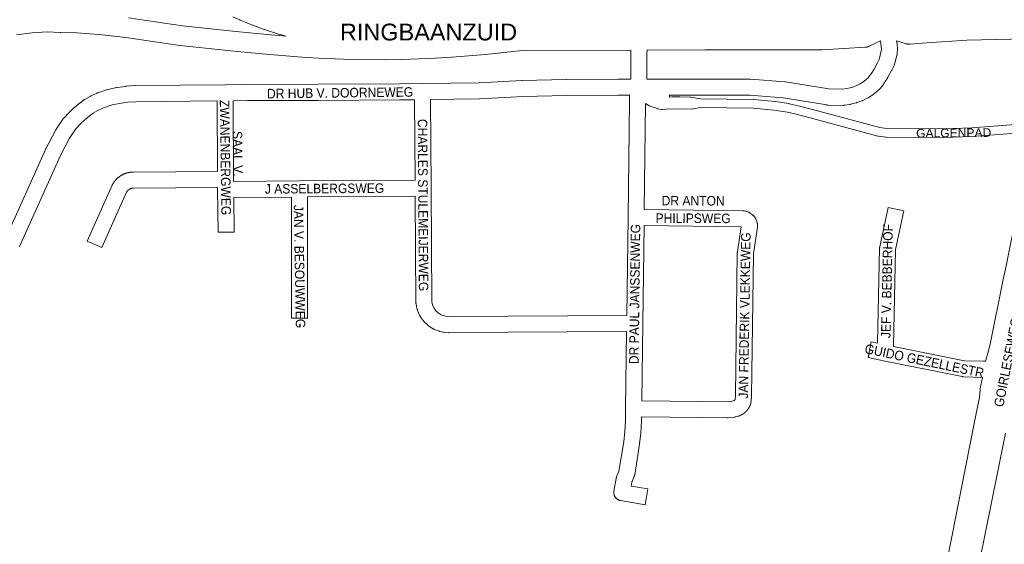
# Model space of a CAD drawing. Header units: metres. Extents: x 123819 to 142731, y 393440 to 405763.
# Tile 86 of 256: x 131790 to 132588, y 394624 to 395049. Entities that reach past the tile are written whole.
import ezdxf
from ezdxf.enums import TextEntityAlignment as Align

# ---------------------------------------------------------------- set-up
doc = ezdxf.new("R2010")
doc.units = ezdxf.units.M
doc.header["$MEASUREMENT"] = 0
for name, color, linetype, lineweight in [('gs-anno-wegen algemeen tekst', 7, 'Continuous', 0), ('gs-knt-aanvullende hoofdweg', 7, 'Continuous', 0), ('gs-knt-fietspaden', 7, 'Continuous', 0), ('gs-knt-hoofdweg', 7, 'Continuous', 0), ('gs-knt-wegen algemeen', 7, 'Continuous', 0)]:
    doc.layers.add(name, color=color, linetype=linetype, lineweight=lineweight)
doc.styles.add('1.25mm', font='arial.ttf', dxfattribs={"height": 0.002})
doc.styles.add('Style-Arial', font='arial.ttf')

msp = doc.modelspace()

# ---------------------------------------------------------------- linework, layer by layer
at = {"layer": 'gs-knt-aanvullende hoofdweg', "color": 7, "linetype": 'Continuous', "flags": 128}
for points in [[(132572.76, 394772.04), (132573.05, 394773.54), (132573.1, 394773.77), (132573.16, 394774), (132573.23, 394774.23), (132574.63, 394778.68), (132576.51, 394785.86), (132586.99, 394838.21), (132587.02, 394838.39), (132588.95, 394846.78), (132608.39, 394943.38), (132608.7, 394949.32), (132608.44, 394956.99), (132608.39, 394957.63)], [(132491.54, 394407.58), (132493.69, 394414.84), (132493.78, 394415.11), (132493.87, 394415.37), (132493.98, 394415.62), (132494.09, 394415.87), (132504.05, 394436.05), (132508.08, 394452.23), (132514.38, 394479.4), (132523.5, 394521.74), (132545.03, 394628.37), (132564.08, 394724.32), (132564.08, 394724.35), (132567.89, 394743.05), (132568.29, 394749.1), (132568.32, 394749.38), (132568.35, 394749.65), (132568.4, 394749.93), (132570.19, 394759.03)], [(132588.88, 394713.87), (132587.79, 394708.5), (132547.83, 394510.83), (132546.13, 394502.44), (132546.12, 394502.37), (132543.76, 394491.83), (132535.8, 394456.25), (132535.79, 394456.21), (132529.05, 394427.67), (132529.44, 394426.07), (132529.61, 394425.39), (132529.65, 394425.23), (132529.68, 394425.08), (132529.7, 394424.92), (132529.71, 394424.77), (132529.72, 394424.61), (132529.74, 394423.4)]]:
    msp.add_lwpolyline(points, dxfattribs=at)
at = {"layer": 'gs-knt-fietspaden', "color": 7, "linetype": 'Continuous', "flags": 128}
for points in [[(132316.48, 394987.68), (132316.48, 394987.56), (132316.5, 394987.43), (132316.69, 394986.33), (132316.89, 394986.13), (132318.49, 394986.2), (132318.63, 394986.2), (132324.82, 394986.2), (132324.89, 394986.2), (132333.35, 394986.01), (132333.48, 394986.01), (132333.61, 394986), (132333.75, 394985.98), (132333.88, 394985.96), (132341.82, 394984.56), (132384.62, 394984.09), (132384.76, 394984.08), (132384.9, 394984.07), (132401.9, 394982.53), (132402, 394982.52), (132402.1, 394982.51), (132413.3, 394980.81), (132413.45, 394980.78), (132413.59, 394980.75), (132420.75, 394979.06), (132420.78, 394979.05), (132432.4, 394976.16), (132432.47, 394976.15), (132487.05, 394961.39), (132492.73, 394960.63), (132538.65, 394960.29), (132561.44, 394961.14), (132607.59, 394964.61)], [(132608.39, 394957.63), (132561.9, 394954.13), (132561.77, 394954.13), (132538.83, 394953.28), (132538.67, 394953.27), (132492.45, 394953.61), (132492.3, 394953.61), (132492.16, 394953.62), (132492.01, 394953.64), (132485.89, 394954.47), (132485.74, 394954.49), (132485.59, 394954.52), (132485.44, 394954.56), (132430.68, 394969.36), (132419.11, 394972.23), (132412.11, 394973.89), (132401.16, 394975.55), (132384.41, 394977.07), (132341.77, 394977.54), (132336.1, 394976.57), (132335.97, 394976.55), (132335.83, 394976.54), (132335.7, 394976.53), (132335.56, 394976.52), (132313.93, 394976.2), (132310.95, 394976.09), (132310.8, 394976.09), (132310.66, 394976.09), (132310.51, 394976.1), (132310.36, 394976.12), (132310.22, 394976.14), (132307.2, 394976.67), (132307.03, 394976.7), (132306.86, 394976.74), (132306.7, 394976.79), (132303.43, 394977.87), (132303.33, 394977.9), (132300.17, 394979.05), (132300.03, 394979.1), (132299.9, 394979.16), (132299.77, 394979.22), (132299.65, 394979.29), (132299.53, 394979.36), (132299.3, 394979.5), (132297.19, 394980.79)]]:
    msp.add_lwpolyline(points, dxfattribs=at)
at = {"layer": 'gs-knt-hoofdweg', "color": 7, "linetype": 'Continuous', "flags": 128}
for points in [[(131878.29, 395050.25), (131921.92, 395043.89), (131967.99, 395038.9), (131991.05, 395036.7), (132006.07, 395035.47)], [(132006.07, 395035.47), (132001.1, 395036.73), (132000.85, 395036.8), (132000.61, 395036.87), (131988.54, 395040.75), (131988.34, 395040.81), (131988.15, 395040.88), (131974.59, 395046.02), (131974.29, 395046.14), (131968.64, 395048.54), (131968.4, 395048.65), (131962.84, 395051.24)], [(132197.51, 395023.78), (132167.38, 395020.61), (132167.2, 395020.6), (132140.49, 395018.39), (132140.32, 395018.38), (132126.94, 395017.58), (132126.76, 395017.57), (132099.99, 395016.56), (132099.81, 395016.56), (132086.41, 395016.36), (132086.23, 395016.36), (132059.44, 395016.55), (132059.26, 395016.55), (132045.87, 395016.95), (132045.75, 395016.95), (132032.36, 395017.55), (132032.24, 395017.56), (132018.87, 395018.36), (132018.69, 395018.37), (131989.69, 395020.74), (131989.58, 395020.75), (131966.42, 395022.96), (131966.32, 395022.97), (131920.05, 395027.98), (131919.76, 395028.01), (131876.14, 395034.37), (131854.42, 395036.68), (131836.22, 395038.16), (131823.41, 395038.35), (131823.2, 395038.36), (131822.99, 395038.37), (131812.48, 395039.07), (131800.18, 395038.25), (131787.67, 395036.64)], [(132487.47, 395031.65), (132478.48, 395027.3), (132478.16, 395027.16), (132477.84, 395027.02), (132477.51, 395026.91), (132477.17, 395026.8), (132476.83, 395026.72), (132476.49, 395026.64), (132476.14, 395026.58), (132475.8, 395026.54), (132475.45, 395026.51), (132440.19, 395024.5), (132439.96, 395024.49), (132439.73, 395024.48), (132345.37, 395024.46), (132298.39, 395024.24)], [(132605.05, 395033.26), (132557.59, 395032.21), (132524.86, 395030.02), (132511.56, 395028.93), (132511.17, 395028.9), (132510.78, 395028.9), (132510.39, 395028.92), (132510, 395028.95), (132509.61, 395029), (132509.23, 395029.08), (132508.85, 395029.17), (132508.47, 395029.28), (132500.65, 395031.77)], [(132197.52, 395023.78), (132197.52, 395023.78), (132197.51, 395023.78), (132197.51, 395023.78)], [(132197.52, 395023.78), (132197.52, 395023.78), (132197.51, 395023.78), (132197.51, 395023.78)], [(132285.36, 395024.18), (132197.52, 395023.78)]]:
    msp.add_lwpolyline(points, dxfattribs=at)
at = {"layer": 'gs-knt-wegen algemeen', "color": 7, "linetype": 'Continuous', "flags": 128}
for points in [[(132298.26, 395000.64), (132312.74, 395000.71), (132312.78, 395000.71), (132312.97, 395000.71), (132381.85, 395000.58), (132382.1, 395000.58), (132382.35, 395000.56), (132410.04, 394998.38), (132410.3, 394998.35), (132410.57, 394998.32), (132445.64, 394992.65), (132456.81, 394992.39), (132460.39, 394992.94), (132464.29, 394993.97), (132467.84, 394995.21), (132471.16, 394996.87), (132473.97, 394998.7), (132476.32, 395000.6), (132477.49, 395001.65), (132478.74, 395003.2), (132479.95, 395005.02), (132482.36, 395008.81), (132485.14, 395013.71), (132486.44, 395016.53), (132488.22, 395023.61), (132488.36, 395025.25), (132488.2, 395027.21), (132487.47, 395031.65)], [(132500.65, 395031.77), (132501.09, 395029.05), (132501.13, 395028.78), (132501.16, 395028.51), (132501.38, 395025.76), (132501.39, 395025.5), (132501.4, 395025.24), (132501.39, 395024.98), (132501.38, 395024.72), (132501.16, 395022.02), (132501.13, 395021.76), (132501.09, 395021.49), (132501.04, 395021.22), (132500.98, 395020.96), (132498.92, 395012.77), (132498.84, 395012.48), (132498.75, 395012.19), (132498.64, 395011.91), (132498.52, 395011.63), (132496.85, 395008.01), (132496.73, 395007.76), (132496.6, 395007.51), (132493.6, 395002.24), (132493.52, 395002.1), (132493.43, 395001.96), (132490.9, 394997.98), (132490.82, 394997.86), (132489.41, 394995.74), (132489.24, 394995.5), (132489.07, 394995.27), (132487.32, 394993.09), (132487.15, 394992.89), (132486.97, 394992.7), (132486.8, 394992.52), (132486.79, 394992.52), (132486.79, 394992.52)], [(132285.24, 395000.59), (132285.26, 395007.03), (132285.31, 395021.06), (132285.31, 395021.16), (132285.36, 395024.18)], [(132298.39, 395024.24), (132298.32, 395020.97), (132298.26, 395000.64)], [(131778.09, 394870.28), (131811.34, 394944.22), (131811.42, 394944.4), (131811.51, 394944.58), (131819.16, 394959.12), (131819.28, 394959.34), (131819.41, 394959.56), (131821.65, 394963.12), (131821.8, 394963.34), (131825.18, 394968.27), (131825.34, 394968.48), (131825.5, 394968.68), (131825.67, 394968.88), (131825.84, 394969.08), (131830.17, 394973.6), (131830.4, 394973.82), (131834.11, 394977.34), (131834.26, 394977.49), (131834.42, 394977.62), (131838.18, 394980.75), (131838.32, 394980.86), (131838.47, 394980.97), (131842.22, 394983.75), (131842.43, 394983.9), (131842.65, 394984.04), (131842.87, 394984.17), (131847.23, 394986.66), (131847.42, 394986.77), (131847.62, 394986.86), (131852.63, 394989.29), (131852.89, 394989.41), (131853.16, 394989.52), (131853.43, 394989.61), (131861.25, 394992.19), (131861.46, 394992.26), (131861.68, 394992.32), (131861.89, 394992.37), (131868.45, 394993.81), (131868.74, 394993.87), (131869.04, 394993.91), (131876.09, 394994.8), (131876.41, 394994.83), (131883.47, 394995.37), (131883.68, 394995.39), (131883.9, 394995.39), (131956.48, 394996.1), (131974.47, 394996.29), (131974.52, 394996.29), (132031.95, 394996.46), (132097.93, 394996.82), (132116.45, 394997.04), (132162.44, 394997.62), (132197.04, 394999.58), (132197.26, 394999.59), (132232.99, 395000.39), (132233.12, 395000.4), (132275, 395000.54), (132285.24, 395000.59)], [(132486.79, 394992.52), (132486.6, 394992.34), (132484.91, 394990.81), (132484.78, 394990.69), (132484.63, 394990.57), (132481.88, 394988.36), (132481.71, 394988.22), (132481.54, 394988.1), (132481.36, 394987.98), (132477.96, 394985.76), (132477.75, 394985.63), (132477.53, 394985.5), (132477.31, 394985.38), (132473.28, 394983.38), (132473.03, 394983.26), (132472.78, 394983.15), (132472.52, 394983.05), (132468.34, 394981.6), (132468.1, 394981.52), (132467.86, 394981.45), (132463.38, 394980.27), (132463.16, 394980.21), (132462.93, 394980.17), (132462.71, 394980.13), (132458.22, 394979.44), (132457.94, 394979.4), (132457.66, 394979.37), (132457.37, 394979.36), (132457.08, 394979.36), (132444.89, 394979.64), (132444.6, 394979.66), (132444.3, 394979.68), (132444, 394979.72), (132408.75, 394985.42), (132381.58, 394987.56), (132316.48, 394987.68)], [(131950.07, 394983.02), (131884.25, 394982.37), (131877.56, 394981.86), (131870.96, 394981.03), (131865.01, 394979.72), (131857.92, 394977.38), (131853.49, 394975.24), (131849.65, 394973.05), (131846.36, 394970.62), (131842.91, 394967.75), (131839.47, 394964.49), (131835.61, 394960.46), (131832.6, 394956.07), (131830.56, 394952.84), (131823.13, 394938.7), (131789.98, 394864.98)], [(132110.06, 394983.94), (132098.07, 394983.8), (132098.03, 394983.8), (132032, 394983.44), (131974.59, 394983.27), (131963.09, 394983.15)], [(131963.09, 394983.15), (131963.49, 394919.42), (131963.5, 394917.79)], [(132110.47, 394918.84), (132110.06, 394983.94)], [(132284.25, 394987.57), (132275.05, 394987.52), (132233.23, 394987.38), (132197.67, 394986.58), (132163.03, 394984.62), (132162.75, 394984.61), (132123.08, 394984.1)], [(132123.08, 394984.1), (132123.53, 394912.42), (132124.18, 394820.19), (132124.36, 394819.02), (132124.66, 394817.87), (132125.79, 394815.25), (132127.32, 394813.04), (132129.26, 394811.18), (132131.53, 394809.74), (132134.19, 394808.73), (132135.23, 394808.5), (132137.93, 394808.29), (132282.06, 394809.23)], [(132282.06, 394809.23), (132283.04, 394888.65), (132284.2, 394982.93), (132284.25, 394987.57)], [(132297.19, 394980.79), (132296.14, 394894.99)], [(131963.5, 394917.79), (132016.72, 394918.17), (132110.47, 394918.84)], [(132010.27, 394905.11), (131963.6, 394904.77)], [(132110.55, 394905.82), (132023.29, 394905.2)], [(132281.89, 394796.2), (132137.73, 394795.26), (132137.45, 394795.27), (132137.18, 394795.28), (132133.76, 394795.55), (132133.47, 394795.58), (132133.18, 394795.63), (132132.89, 394795.68), (132130.93, 394796.11), (132130.7, 394796.17), (132130.46, 394796.23), (132130.23, 394796.31), (132130, 394796.39), (132126.27, 394797.81), (132126.03, 394797.91), (132125.79, 394798.02), (132125.56, 394798.14), (132125.33, 394798.26), (132125.11, 394798.4), (132121.74, 394800.53), (132121.52, 394800.68), (132121.31, 394800.83), (132121.1, 394800.99), (132120.9, 394801.16), (132120.71, 394801.34), (132117.83, 394804.1), (132117.65, 394804.29), (132117.47, 394804.48), (132117.3, 394804.68), (132117.14, 394804.88), (132116.99, 394805.09), (132114.71, 394808.37), (132114.57, 394808.59), (132114.43, 394808.81), (132114.31, 394809.04), (132114.19, 394809.27), (132114.08, 394809.51), (132112.51, 394813.18), (132112.41, 394813.41), (132112.33, 394813.64), (132112.26, 394813.87), (132112.19, 394814.1), (132111.68, 394816.04), (132111.63, 394816.25), (132111.59, 394816.46), (132111.55, 394816.68), (132111.24, 394818.65), (132111.21, 394818.89), (132111.18, 394819.13), (132111.17, 394819.37), (132111.16, 394819.61), (132110.55, 394905.82)], [(132296.14, 394894.99), (132376.14, 394893.95), (132376.4, 394893.94), (132376.65, 394893.92), (132376.91, 394893.89), (132377.17, 394893.85), (132378.24, 394893.67), (132378.53, 394893.61), (132378.83, 394893.54), (132379.12, 394893.45), (132379.4, 394893.35), (132380.42, 394892.97), (132380.7, 394892.86), (132380.97, 394892.74), (132381.23, 394892.6), (132381.49, 394892.45), (132381.75, 394892.29), (132381.99, 394892.12), (132383.73, 394890.84), (132383.97, 394890.66), (132384.2, 394890.47), (132384.42, 394890.26), (132384.63, 394890.05), (132384.83, 394889.83), (132385.02, 394889.6), (132385.68, 394888.74), (132385.86, 394888.5)], [(132385.86, 394888.5), (132386.03, 394888.25), (132386.19, 394887.99), (132386.33, 394887.73), (132386.46, 394887.46), (132386.58, 394887.19), (132387.39, 394885.18), (132387.5, 394884.9), (132387.59, 394884.61), (132387.68, 394884.32), (132387.74, 394884.03), (132387.8, 394883.73), (132387.83, 394883.43), (132387.87, 394883.12)], [(132387.91, 394880.66), (132384.56, 394859.08), (132383.15, 394743.73), (132383.14, 394743.49), (132383.12, 394743.25), (132383.1, 394743.01), (132382.51, 394738.2), (132382.46, 394737.9), (132382.41, 394737.6), (132382.34, 394737.31), (132382.25, 394737.02), (132382.15, 394736.73), (132382.04, 394736.45), (132382.01, 394736.37), (132381.97, 394736.29), (132381.93, 394736.2), (132381.9, 394736.12), (132381.86, 394736.04), (132381.82, 394735.95), (132381.78, 394735.87), (132381.74, 394735.79), (132381.7, 394735.71), (132381.66, 394735.63), (132381.62, 394735.54), (132381.58, 394735.46), (132381.54, 394735.38), (132381.5, 394735.3), (132381.46, 394735.22), (132381.41, 394735.14), (132381.37, 394735.06), (132381.33, 394734.98), (132381.28, 394734.9), (132381.24, 394734.82), (132381.19, 394734.74), (132381.15, 394734.66), (132381.1, 394734.58), (132381.06, 394734.51), (132381.01, 394734.43), (132380.96, 394734.35), (132380.91, 394734.27), (132380.87, 394734.2), (132380.82, 394734.12), (132380.77, 394734.04), (132380.72, 394733.96), (132380.67, 394733.89), (132380.62, 394733.81), (132380.57, 394733.74), (132380.52, 394733.66), (132380.47, 394733.59), (132380.41, 394733.51), (132380.36, 394733.44), (132380.31, 394733.36), (132380.26, 394733.29), (132380.2, 394733.22), (132380.15, 394733.14), (132380.09, 394733.07), (132380.04, 394733), (132379.98, 394732.93), (132379.93, 394732.85), (132379.87, 394732.78), (132379.82, 394732.71), (132379.76, 394732.64), (132379.7, 394732.57), (132379.64, 394732.5), (132379.58, 394732.43), (132379.53, 394732.36), (132379.47, 394732.29), (132379.41, 394732.22), (132379.35, 394732.15), (132379.29, 394732.08), (132379.23, 394732.02), (132379.17, 394731.95), (132379.11, 394731.88), (132379.04, 394731.81), (132378.98, 394731.75), (132378.92, 394731.68), (132378.86, 394731.61), (132378.79, 394731.55), (132378.73, 394731.48), (132378.67, 394731.42), (132378.6, 394731.36), (132378.54, 394731.29), (132378.47, 394731.23), (132378.41, 394731.16), (132378.34, 394731.1), (132378.27, 394731.04), (132378.21, 394730.98), (132378.14, 394730.91), (132378.07, 394730.85), (132378.01, 394730.79), (132377.94, 394730.73), (132377.87, 394730.67), (132377.8, 394730.61), (132377.73, 394730.55), (132377.66, 394730.49), (132377.59, 394730.43), (132377.52, 394730.38), (132377.45, 394730.32), (132377.38, 394730.26), (132377.31, 394730.2), (132377.24, 394730.15), (132377.17, 394730.09), (132377.1, 394730.03), (132377.03, 394729.98), (132376.95, 394729.92), (132376.88, 394729.87), (132376.81, 394729.81), (132376.73, 394729.76), (132376.66, 394729.71), (132376.59, 394729.65), (132376.51, 394729.6), (132376.44, 394729.55), (132376.36, 394729.5), (132376.29, 394729.45), (132376.21, 394729.39), (132376.14, 394729.34), (132376.06, 394729.29), (132375.98, 394729.24), (132375.91, 394729.2), (132375.83, 394729.15), (132375.75, 394729.1), (132375.68, 394729.05), (132375.6, 394729), (132375.52, 394728.96), (132375.44, 394728.91), (132375.36, 394728.86), (132375.28, 394728.82), (132375.21, 394728.77), (132375.13, 394728.73), (132375.05, 394728.68), (132374.97, 394728.64), (132374.89, 394728.6), (132374.81, 394728.55), (132374.73, 394728.51), (132374.65, 394728.47), (132374.56, 394728.43), (132374.48, 394728.39), (132374.4, 394728.35), (132374.32, 394728.31), (132374.24, 394728.27), (132374.16, 394728.23), (132373.98, 394728.15), (132373.81, 394728.07), (132373.09, 394727.78), (132372.81, 394727.68), (132372.53, 394727.59), (132372.24, 394727.51), (132370.17, 394726.99), (132369.89, 394726.92), (132369.6, 394726.87), (132369.31, 394726.83), (132364.23, 394726.27), (132363.97, 394726.24), (132363.7, 394726.23), (132363.44, 394726.23), (132294.03, 394727.04)], [(132295.98, 394881.97), (132295, 394802.68), (132294.2, 394740.05)], [(132294.2, 394740.05), (132363.19, 394739.25), (132367.43, 394739.72), (132368.63, 394740.02), (132368.7, 394740.05), (132368.74, 394740.07), (132368.78, 394740.1), (132368.82, 394740.12), (132368.85, 394740.14), (132368.89, 394740.16), (132368.92, 394740.18), (132368.96, 394740.21), (132369, 394740.23), (132369.03, 394740.26), (132369.07, 394740.28), (132369.1, 394740.31), (132369.14, 394740.33), (132369.17, 394740.36), (132369.2, 394740.39), (132369.24, 394740.42), (132369.27, 394740.44), (132369.3, 394740.47), (132369.33, 394740.5), (132369.36, 394740.53), (132369.39, 394740.56), (132369.42, 394740.59), (132369.45, 394740.62), (132369.48, 394740.65), (132369.51, 394740.68), (132369.54, 394740.72), (132369.57, 394740.75), (132369.6, 394740.78), (132369.63, 394740.82), (132369.65, 394740.85), (132369.68, 394740.88), (132369.7, 394740.92), (132369.73, 394740.95), (132370.13, 394744.24), (132371.55, 394859.7), (132371.56, 394860.01), (132371.59, 394860.31), (132371.63, 394860.62), (132374.78, 394880.95)], [(132374.78, 394880.95), (132295.98, 394881.97)], [(132387.87, 394883.12), (132387.95, 394882.37), (132387.98, 394882.08), (132387.99, 394881.8), (132387.99, 394881.51), (132387.98, 394881.23), (132387.95, 394880.94), (132387.91, 394880.66)], [(132387.87, 394883.12), (132387.87, 394883.12), (132387.87, 394883.12)], [(132387.87, 394883.12), (132387.87, 394883.12), (132387.87, 394883.12)], [(132498.13, 394784.11), (132555.74, 394772.52)], [(132555.74, 394772.52), (132570.75, 394772.04), (132572.76, 394772.04)]]:
    msp.add_lwpolyline(points, dxfattribs=at)
for points in [[(131963.6, 394904.77), (131963.84, 394876.71, -0.385207), (131963.83, 394876.7), (131950.83, 394876.58, -0.385209), (131950.82, 394876.59), (131950.52, 394911.18), (131950.52, 394911.19), (131950.51, 394912.82), (131882.4, 394912.31), (131882.36, 394912.31), (131882.3, 394912.31), (131882.25, 394912.31), (131882.2, 394912.31), (131882.15, 394912.31), (131882.09, 394912.31), (131882.04, 394912.3), (131881.99, 394912.3), (131881.94, 394912.3), (131881.89, 394912.29), (131881.83, 394912.29), (131881.78, 394912.29), (131881.73, 394912.28), (131881.68, 394912.28), (131881.62, 394912.27), (131881.57, 394912.26), (131881.52, 394912.26), (131881.47, 394912.25), (131881.42, 394912.24), (131881.36, 394912.23), (131881.31, 394912.23), (131881.26, 394912.22), (131881.21, 394912.21), (131881.16, 394912.2), (131881.11, 394912.19), (131881.06, 394912.18), (131881, 394912.17), (131880.95, 394912.16), (131880.9, 394912.15), (131880.85, 394912.13), (131880.8, 394912.12), (131880.75, 394912.11), (131880.7, 394912.1), (131880.65, 394912.08), (131880.6, 394912.07), (131880.55, 394912.05), (131880.5, 394912.04), (131880.45, 394912.02), (131880.4, 394912.01), (131880.35, 394911.99), (131880.3, 394911.98), (131880.25, 394911.96), (131880.2, 394911.94), (131880.15, 394911.92), (131880.1, 394911.91), (131880.05, 394911.89), (131880, 394911.87), (131879.95, 394911.85), (131879.91, 394911.83), (131879.86, 394911.81), (131879.81, 394911.79), (131879.76, 394911.77), (131879.71, 394911.75), (131879.66, 394911.73), (131879.62, 394911.7), (131879.57, 394911.68), (131879.52, 394911.66), (131879.48, 394911.64), (131879.43, 394911.61), (131879.38, 394911.59), (131879.34, 394911.57), (131879.29, 394911.54), (131879.24, 394911.52), (131879.2, 394911.49), (131879.15, 394911.46), (131879.11, 394911.44), (131879.06, 394911.41), (131879.02, 394911.39), (131878.97, 394911.36), (131878.93, 394911.33), (131878.88, 394911.3), (131878.84, 394911.27), (131878.79, 394911.25), (131878.75, 394911.22), (131878.71, 394911.19), (131878.66, 394911.16), (131878.62, 394911.13), (131878.58, 394911.1), (131878.54, 394911.07), (131878.49, 394911.04), (131878.45, 394911.01), (131878.41, 394910.97), (131878.37, 394910.94), (131878.33, 394910.91), (131878.29, 394910.88), (131878.25, 394910.84), (131878.21, 394910.81), (131878.17, 394910.78), (131878.13, 394910.74), (131878.09, 394910.71), (131878.05, 394910.67), (131878.01, 394910.64), (131877.97, 394910.6), (131877.93, 394910.57), (131877.89, 394910.53), (131877.85, 394910.5), (131877.82, 394910.46), (131877.78, 394910.42), (131877.74, 394910.39), (131877.71, 394910.35), (131877.67, 394910.31), (131877.63, 394910.27), (131877.6, 394910.23), (131877.56, 394910.2), (131877.53, 394910.16), (131877.49, 394910.12), (131877.46, 394910.08), (131877.42, 394910.04), (131877.39, 394910), (131877.36, 394909.96), (131877.32, 394909.92), (131877.29, 394909.88), (131877.26, 394909.84), (131877.22, 394909.8), (131877.19, 394909.75), (131877.16, 394909.71), (131877.13, 394909.67), (131877.1, 394909.63), (131877.07, 394909.59), (131877.04, 394909.54), (131877.01, 394909.5), (131876.98, 394909.46), (131876.95, 394909.41), (131876.92, 394909.37), (131876.89, 394909.33), (131876.86, 394909.28), (131876.84, 394909.24), (131876.81, 394909.19), (131876.78, 394909.15), (131856.76, 394864.12, -0.38438), (131856.74, 394864.12), (131844.87, 394869.4, -0.384378), (131844.86, 394869.41), (131865.02, 394914.73), (131865.14, 394914.98), (131865.26, 394915.23), (131865.34, 394915.37), (131865.42, 394915.51), (131865.5, 394915.65), (131865.59, 394915.79), (131865.67, 394915.93), (131865.76, 394916.07), (131865.84, 394916.21), (131865.93, 394916.35), (131866.02, 394916.48), (131866.11, 394916.62), (131866.2, 394916.75), (131866.29, 394916.89), (131866.38, 394917.02), (131866.47, 394917.15), (131866.57, 394917.29), (131866.67, 394917.42), (131866.76, 394917.55), (131866.86, 394917.68), (131866.96, 394917.81), (131867.06, 394917.93), (131867.16, 394918.06), (131867.26, 394918.19), (131867.37, 394918.31), (131867.47, 394918.44), (131867.58, 394918.56), (131867.68, 394918.68), (131867.79, 394918.8), (131867.9, 394918.92), (131868.01, 394919.04), (131868.12, 394919.16), (131868.23, 394919.28), (131868.35, 394919.4), (131868.46, 394919.51), (131868.57, 394919.63), (131868.69, 394919.75), (131868.81, 394919.86), (131868.92, 394919.97), (131869.04, 394920.08), (131869.16, 394920.19), (131869.28, 394920.3), (131869.4, 394920.41), (131869.52, 394920.52), (131869.65, 394920.62), (131869.77, 394920.73), (131869.9, 394920.83), (131870.02, 394920.94), (131870.15, 394921.04), (131870.27, 394921.14), (131870.4, 394921.24), (131870.53, 394921.34), (131870.66, 394921.44), (131870.79, 394921.53), (131870.92, 394921.63), (131871.05, 394921.72), (131871.19, 394921.82), (131871.32, 394921.91), (131871.46, 394922), (131871.59, 394922.09), (131871.73, 394922.18), (131871.86, 394922.27), (131872, 394922.36), (131872.14, 394922.44), (131872.28, 394922.53), (131872.42, 394922.61), (131872.56, 394922.69), (131872.7, 394922.77), (131872.84, 394922.85), (131872.98, 394922.93), (131873.12, 394923.01), (131873.27, 394923.09), (131873.41, 394923.16), (131873.56, 394923.23), (131873.7, 394923.31), (131873.85, 394923.38), (131874, 394923.45), (131874.14, 394923.52), (131874.29, 394923.59), (131874.44, 394923.65), (131874.59, 394923.72), (131874.74, 394923.78), (131874.89, 394923.84), (131875.04, 394923.91), (131875.19, 394923.97), (131875.34, 394924.02), (131875.49, 394924.08), (131875.64, 394924.14), (131875.8, 394924.19), (131875.95, 394924.25), (131876.1, 394924.3), (131876.26, 394924.35), (131876.41, 394924.4), (131876.57, 394924.45), (131876.72, 394924.5), (131876.88, 394924.55), (131877.03, 394924.59), (131877.19, 394924.63), (131877.35, 394924.68), (131877.5, 394924.72), (131877.66, 394924.76), (131877.82, 394924.8), (131877.98, 394924.83), (131878.14, 394924.87), (131878.3, 394924.9), (131878.45, 394924.94), (131878.61, 394924.97), (131878.77, 394925), (131878.93, 394925.03), (131879.09, 394925.06), (131879.25, 394925.08), (131879.41, 394925.11), (131879.58, 394925.13), (131879.74, 394925.15), (131879.9, 394925.18), (131880.06, 394925.2), (131880.22, 394925.21), (131880.38, 394925.23), (131880.54, 394925.25), (131880.71, 394925.26), (131880.87, 394925.27), (131881.03, 394925.29), (131881.19, 394925.3), (131881.35, 394925.31), (131881.52, 394925.31), (131881.68, 394925.32), (131881.84, 394925.32), (131882, 394925.33), (131882.17, 394925.33), (131882.33, 394925.33), (131950.43, 394925.84), (131950.07, 394983.02)], [(132023.29, 394905.2), (132023.45, 394807.02, -0.385363), (132023.44, 394807.01), (132010.44, 394806.99, -0.385365), (132010.43, 394807), (132010.27, 394905.11)], [(132485.17, 394786.72), (132486.83, 394863.57), (132486.85, 394863.88), (132486.87, 394864.18), (132486.92, 394864.49), (132486.97, 394864.79), (132493.74, 394896.62, -0.369772), (132493.75, 394896.63), (132506.47, 394893.92, -0.369771), (132506.48, 394893.91), (132499.84, 394862.68), (132498.15, 394784.4), (132498.14, 394784.21), (132498.13, 394784.11)], [(132294.03, 394727.04), (132293.99, 394723.84), (132293.99, 394723.66), (132293.98, 394723.48), (132293.35, 394714.16), (132293.33, 394713.92), (132292.42, 394705.33), (132292.4, 394705.15), (132292.38, 394704.98), (132288.43, 394680.14), (132288.37, 394679.84), (132288.3, 394679.53), (132288.22, 394679.23), (132288.12, 394678.93), (132288, 394678.64), (132286.1, 394674.13), (132285.56, 394670.93), (132299.09, 394668.63, -0.371551), (132299.09, 394668.62), (132296.91, 394655.8, -0.37155), (132296.9, 394655.79), (132276.95, 394659.19), (132276.65, 394659.25), (132276.35, 394659.33), (132276.05, 394659.41), (132275.76, 394659.52), (132275.47, 394659.63), (132275.19, 394659.76), (132274.91, 394659.9), (132274.65, 394660.06), (132274.39, 394660.23), (132274.13, 394660.41), (132273.89, 394660.6), (132273.66, 394660.8), (132273.43, 394661.02), (132273.22, 394661.24), (132273.02, 394661.48), (132272.83, 394661.72), (132272.65, 394661.97), (132272.48, 394662.24), (132272.33, 394662.5), (132272.18, 394662.78), (132272.06, 394663.06), (132271.94, 394663.35), (132271.84, 394663.64), (132271.76, 394663.94), (132271.68, 394664.24), (132271.62, 394664.55), (132271.58, 394664.85), (132271.55, 394665.16), (132271.54, 394665.47), (132271.54, 394665.78), (132271.55, 394666.09), (132271.58, 394666.4), (132271.63, 394666.71), (132273.39, 394677.06), (132273.45, 394677.35), (132273.52, 394677.64), (132273.61, 394677.93), (132273.7, 394678.21), (132273.81, 394678.49), (132275.7, 394682.97), (132279.49, 394706.86), (132280.37, 394715.16), (132280.98, 394724.18), (132281.1, 394733.7), (132281.89, 394796.2)], [(132570.19, 394759.03), (132554.78, 394759.53), (132554.51, 394759.54), (132554.24, 394759.57), (132553.97, 394759.6), (132553.7, 394759.65), (132490.06, 394772.46), (132477.54, 394774.98, -0.370408), (132477.53, 394774.99), (132480.1, 394787.73, -0.370407), (132480.11, 394787.74), (132485.17, 394786.72)]]:
    msp.add_lwpolyline(points, format="xyb", dxfattribs=at)

# ---------------------------------------------------------------- texts
at = {"layer": 'gs-anno-wegen algemeen tekst', "color": 7, "style": 'Style-Arial'}
for s, height, rotation, p in [('RINGBAANZUID', 13.6, 0.01996, (132121.39, 395038.79)), ('GALGENPAD', 7, 0.63172, (132546.88, 394957.09))]:
    msp.add_text(s, height=height, rotation=rotation, dxfattribs=at).set_placement(p, align=Align.MIDDLE_CENTER)
at = {"layer": 'gs-anno-wegen algemeen tekst', "color": 7, "style": 'Style-Arial', "width": 0.909091}
for s, rotation, p in [('DR HUB V. DOORNEWEG', 0.66314, (132049.71, 394989.59)), ('ZWANENBERGWEG', 270.8423, (131956.78, 394937.05)), ('CHARLES STULEMEIJERWEG', 270.37326, (132116.97, 394898.59)), ('SAAL V. ', 270.8423, (131966.75, 394938.78)), ('J ASSELBERGSWEG', 0.3953, (132037.11, 394912.03)), ('DR ANTON', 359.8166, (132335.79, 394902.13)), ('JAN V. BESOUWWEG', 270.9913, (132016.87, 394848.81)), ('PHILIPSWEG', 359.8166, (132335.75, 394887.92)), ('JEF V. BEBBERHOF', 88.76339, (132492.77, 394837.05)), ('DR PAUL JANSSENWEG', 89.28861, (132288.42, 394826.53)), ('JAN FREDERIK VLEKKEWEG', 89.0833, (132377.44, 394809.15)), ('GUIDO GEZELLESTR', 348.21883, (132523.17, 394772.44))]:
    msp.add_text(s, height=7.7, rotation=rotation, dxfattribs=at).set_placement(p, align=Align.MIDDLE_CENTER)
at = {"layer": 'gs-anno-wegen algemeen tekst', "color": 7, "insert": (132590.32, 394771.22), "char_height": 7.7, "attachment_point": 5, "rotation": 78.80358, "line_spacing_factor": 0.6, "style": '1.25mm'}
msp.add_mtext('\\H1x;\\W0.909091;GOIRLESEWEG', dxfattribs=at)

doc.saveas('drawing.dxf')
